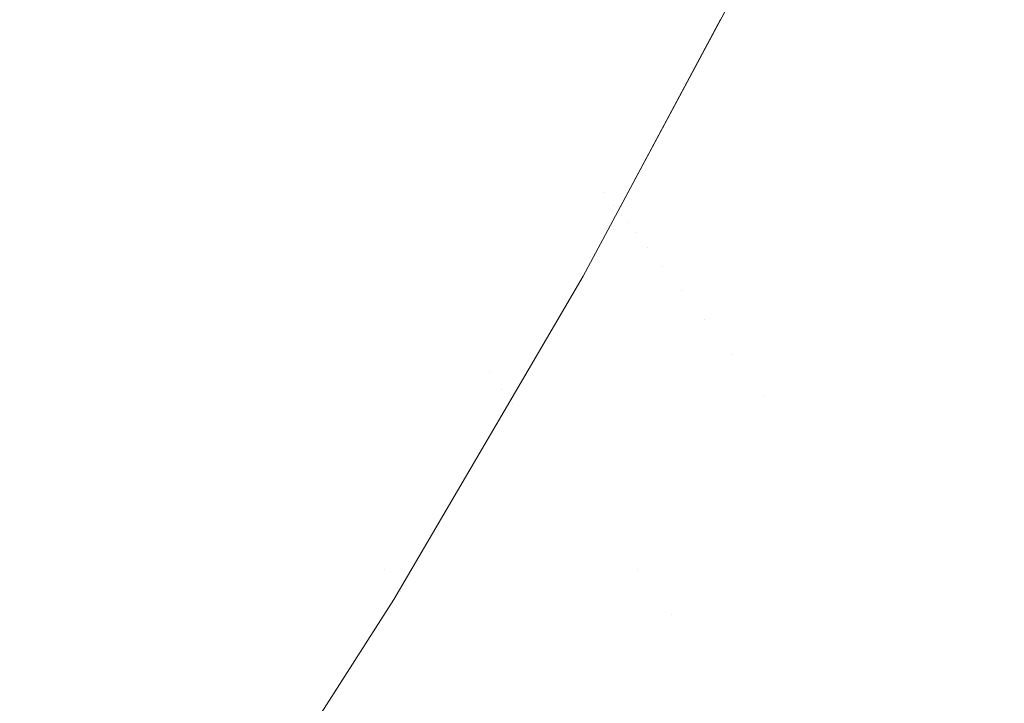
# Model space of a CAD drawing. Header units: centimetres. Extents: x -17.1 to 18.2, y 3.4 to 5.2.
# Tile 233 of 256: x 6.3155 to 6.3358, y 3.7621 to 3.7762. Entities that reach past the tile are written whole.
import ezdxf

# ---------------------------------------------------------------- set-up
doc = ezdxf.new("R2010")
doc.units = ezdxf.units.CM
doc.header["$LTSCALE"] = 2.54
doc.layers.add('Lucido design-1', color=7, linetype='Continuous')

# ---------------------------------------------------------------- blocks, each defined once
blk = doc.blocks.new('Gruppo-4-1')
at = {"color": 7, "linetype": 'Continuous', "lineweight": 9}
blk.add_3dface([(-17.020308, 5.100212, -1872.215514), (-17.020308, 3.500212, -1872.215514), (18.147234, 3.500212, -1872.215514), (18.147234, 5.100212, -1872.215514)], dxfattribs=at)
for points, invisible_edges in [([(18.147234, 5.100212, -1873.015514), (6.24222, 3.601209, -1873.015514), (6.247738, 3.602007, -1873.015514)], 9), ([(6.24222, 3.601209, -1873.015514), (18.147234, 5.100212, -1873.015514), (18.147234, 3.500212, -1873.015514)], 9), ([(18.147234, 5.100212, -1873.015514), (6.247738, 3.602007, -1873.015514), (6.250767, 3.602575, -1873.015514)], 9), ([(6.250767, 3.602575, -1873.015514), (6.253268, 3.603044, -1873.015514), (18.147234, 5.100212, -1873.015514)], 10), ([(18.147234, 5.100212, -1873.015514), (6.253268, 3.603044, -1873.015514), (6.258817, 3.604324, -1873.015514)], 9), ([(18.147234, 5.100212, -1873.015514), (6.258817, 3.604324, -1873.015514), (6.26439, 3.605856, -1873.015514)], 9), ([(18.147234, 5.100212, -1873.015514), (6.26439, 3.605856, -1873.015514), (6.269994, 3.607647, -1873.015514)], 9), ([(18.147234, 5.100212, -1873.015514), (6.269994, 3.607647, -1873.015514), (6.275634, 3.609711, -1873.015514)], 9), ([(18.147234, 5.100212, -1873.015514), (6.275634, 3.609711, -1873.015514), (6.281313, 3.612058, -1873.015514)], 9), ([(18.147234, 5.100212, -1873.015514), (6.281313, 3.612058, -1873.015514), (6.287038, 3.614703, -1873.015514)], 9), ([(18.147234, 5.100212, -1873.015514), (6.287038, 3.614703, -1873.015514), (6.292811, 3.617664, -1873.015514)], 9), ([(18.147234, 5.100212, -1873.015514), (6.292811, 3.617664, -1873.015514), (6.298004, 3.620601, -1873.015514), (6.298635, 3.620958, -1873.015514)], 9), ([(18.147234, 5.100212, -1873.015514), (6.298635, 3.620958, -1873.015514), (6.304513, 3.624607, -1873.015514)], 9), ([(18.147234, 5.100212, -1873.015514), (6.304513, 3.624607, -1873.015514), (6.310445, 3.628633, -1873.015514)], 9), ([(18.147234, 5.100212, -1873.015514), (6.310445, 3.628633, -1873.015514), (6.316431, 3.633061, -1873.015514)], 9), ([(18.147234, 5.100212, -1873.015514), (6.316431, 3.633061, -1873.015514), (6.319508, 3.635537, -1873.015514), (6.322469, 3.637919, -1873.015514)], 9), ([(18.147234, 5.100212, -1873.015514), (6.322469, 3.637919, -1873.015514), (6.328555, 3.643236, -1873.015514)], 9), ([(18.147234, 5.100212, -1873.015514), (6.328555, 3.643236, -1873.015514), (6.334685, 3.649043, -1873.015514)], 9), ([(18.147234, 5.100212, -1873.015514), (6.334685, 3.649043, -1873.015514), (6.340848, 3.655373, -1873.015514)], 9), ([(6.326777, 3.780031, -1872.681018), (6.324717, 3.776196, -1872.681018), (6.324268, 3.776761, -1872.678705), (6.326318, 3.780578, -1872.678705)], 15), ([(6.337519, 3.780378, -1872.951323), (6.335513, 3.776233, -1872.951323), (6.335124, 3.776673, -1872.949348)], 11), ([(6.335929, 3.775761, -1872.953311), (6.335513, 3.776233, -1872.951323), (6.337519, 3.780378, -1872.951323)], 11), ([(6.319468, 3.776502, -1872.66735), (6.321549, 3.780179, -1872.66735), (6.322155, 3.779416, -1872.669585), (6.320061, 3.775716, -1872.669585)], 15), ([(6.332006, 3.780205, -1872.917089), (6.329973, 3.776218, -1872.917089), (6.330935, 3.778098, -1872.915514)], 11), ([(6.329973, 3.776218, -1872.917089), (6.332006, 3.780205, -1872.917089), (6.332026, 3.780182, -1872.918688), (6.329993, 3.776194, -1872.918688)], 15), ([(6.329993, 3.776194, -1872.918688), (6.332026, 3.780182, -1872.918688), (6.33206, 3.780143, -1872.920311), (6.330026, 3.776154, -1872.920311)], 15), ([(6.330026, 3.776154, -1872.920311), (6.33206, 3.780143, -1872.920311), (6.332109, 3.780087, -1872.921959), (6.330075, 3.776097, -1872.921959)], 15), ([(6.330075, 3.776097, -1872.921959), (6.332109, 3.780087, -1872.921959), (6.332174, 3.780014, -1872.923631), (6.330138, 3.776021, -1872.923631)], 15), ([(6.317508, 3.779098, -1872.660793), (6.315385, 3.775537, -1872.660793), (6.314689, 3.776508, -1872.658665), (6.316795, 3.780041, -1872.658665)], 15), ([(6.327203, 3.779522, -1872.683339), (6.325135, 3.775671, -1872.683339), (6.324717, 3.776196, -1872.681018), (6.326777, 3.780031, -1872.681018)], 15), ([(6.330138, 3.776021, -1872.923631), (6.332174, 3.780014, -1872.923631), (6.332255, 3.779922, -1872.925326), (6.330217, 3.775926, -1872.925326)], 15), ([(6.330217, 3.775926, -1872.925326), (6.332255, 3.779922, -1872.925326), (6.332353, 3.779812, -1872.927046), (6.330313, 3.775812, -1872.927046)], 15), ([(6.330313, 3.775812, -1872.927046), (6.332353, 3.779812, -1872.927046), (6.332468, 3.779681, -1872.928788), (6.330427, 3.775677, -1872.928788)], 15), ([(6.330427, 3.775677, -1872.928788), (6.332468, 3.779681, -1872.928788), (6.332602, 3.77953, -1872.930554), (6.330558, 3.77552, -1872.930554)], 15), ([(6.327598, 3.779051, -1872.685667), (6.325522, 3.775186, -1872.685667), (6.325135, 3.775671, -1872.683339), (6.327203, 3.779522, -1872.683339)], 15), ([(6.330558, 3.77552, -1872.930554), (6.332602, 3.77953, -1872.930554), (6.332755, 3.779356, -1872.932342), (6.330708, 3.775341, -1872.932342)], 15), ([(6.320061, 3.775716, -1872.669585), (6.322155, 3.779416, -1872.669585), (6.322731, 3.778693, -1872.67184), (6.320624, 3.774971, -1872.67184)], 15), ([(6.330708, 3.775341, -1872.932342), (6.332755, 3.779356, -1872.932342), (6.332928, 3.779161, -1872.934153), (6.330877, 3.775139, -1872.934153)], 15), ([(6.318191, 3.778193, -1872.662952), (6.316052, 3.774606, -1872.662952), (6.315385, 3.775537, -1872.660793), (6.317508, 3.779098, -1872.660793)], 15), ([(6.327961, 3.778618, -1872.687998), (6.325877, 3.774739, -1872.687998), (6.325522, 3.775186, -1872.685667), (6.327598, 3.779051, -1872.685667)], 15), ([(6.330877, 3.775139, -1872.934153), (6.332928, 3.779161, -1872.934153), (6.333121, 3.778941, -1872.935985), (6.331067, 3.774913, -1872.935985)], 15), ([(6.331067, 3.774913, -1872.935985), (6.333121, 3.778941, -1872.935985), (6.333336, 3.778698, -1872.937837), (6.331278, 3.774661, -1872.937837)], 15), ([(6.320624, 3.774971, -1872.67184), (6.322731, 3.778693, -1872.67184), (6.323275, 3.77801, -1872.674113), (6.321156, 3.774266, -1872.674113)], 15), ([(6.331278, 3.774661, -1872.937837), (6.333336, 3.778698, -1872.937837), (6.333574, 3.778429, -1872.939711), (6.331511, 3.774383, -1872.939711)], 15), ([(6.328292, 3.778223, -1872.690331), (6.326201, 3.774331, -1872.690331), (6.325877, 3.774739, -1872.687998), (6.327961, 3.778618, -1872.687998)], 15), ([(6.331511, 3.774383, -1872.939711), (6.333574, 3.778429, -1872.939711), (6.333834, 3.778134, -1872.941603), (6.331766, 3.774079, -1872.941603)], 15), ([(6.318844, 3.777327, -1872.665138), (6.316691, 3.773715, -1872.665138), (6.316052, 3.774606, -1872.662952), (6.318191, 3.778193, -1872.662952)], 15), ([(6.328592, 3.777866, -1872.692664), (6.326495, 3.773962, -1872.692664), (6.326201, 3.774331, -1872.690331), (6.328292, 3.778223, -1872.690331)], 15), ([(6.329973, 3.776218, -1872.917089), (6.327848, 3.772262, -1872.917089), (6.327821, 3.772281, -1872.915514), (6.330935, 3.778098, -1872.915514)], 11), ([(6.330935, 3.778098, -1872.915514), (6.327821, 3.772281, -1872.915514), (6.327821, 3.772281, -1872.715514), (6.32994, 3.77624, -1872.715514)], 10), ([(6.331766, 3.774079, -1872.941603), (6.333834, 3.778134, -1872.941603), (6.334119, 3.777812, -1872.943514), (6.332045, 3.773746, -1872.943514)], 15), ([(6.321658, 3.773603, -1872.676402), (6.321156, 3.774266, -1872.674113), (6.323275, 3.77801, -1872.674113), (6.323787, 3.777366, -1872.676402)], 15), ([(6.328861, 3.777545, -1872.694993), (6.326759, 3.773631, -1872.694993), (6.326495, 3.773962, -1872.692664), (6.328592, 3.777866, -1872.692664)], 15), ([(6.332045, 3.773746, -1872.943514), (6.334119, 3.777812, -1872.943514), (6.334428, 3.777462, -1872.945443), (6.332349, 3.773384, -1872.945443)], 15), ([(6.329099, 3.77726, -1872.697318), (6.326992, 3.773338, -1872.697318), (6.326759, 3.773631, -1872.694993), (6.328861, 3.777545, -1872.694993)], 15), ([(6.332349, 3.773384, -1872.945443), (6.334428, 3.777462, -1872.945443), (6.334763, 3.777083, -1872.947388), (6.332677, 3.772992, -1872.947388)], 15), ([(6.319468, 3.776502, -1872.66735), (6.3173, 3.772865, -1872.66735), (6.316691, 3.773715, -1872.665138), (6.318844, 3.777327, -1872.665138)], 15), ([(6.323787, 3.777366, -1872.676402), (6.324268, 3.776761, -1872.678705), (6.322128, 3.77298, -1872.678705), (6.321658, 3.773603, -1872.676402)], 15), ([(6.329307, 3.777012, -1872.699636), (6.327196, 3.773081, -1872.699636), (6.326992, 3.773338, -1872.697318), (6.329099, 3.77726, -1872.697318)], 15), ([(6.332677, 3.772992, -1872.947388), (6.334763, 3.777083, -1872.947388), (6.335124, 3.776673, -1872.949348), (6.333031, 3.772569, -1872.949348)], 15), ([(6.329486, 3.776799, -1872.701944), (6.327371, 3.772861, -1872.701944), (6.327196, 3.773081, -1872.699636), (6.329307, 3.777012, -1872.699636)], 15), ([(6.322568, 3.772398, -1872.681018), (6.322128, 3.77298, -1872.678705), (6.324268, 3.776761, -1872.678705), (6.324717, 3.776196, -1872.681018)], 15), ([(6.329635, 3.77662, -1872.704243), (6.327518, 3.772677, -1872.704243), (6.327371, 3.772861, -1872.701944), (6.329486, 3.776799, -1872.701944)], 15), ([(6.329756, 3.776476, -1872.706529), (6.327636, 3.772528, -1872.706529), (6.327518, 3.772677, -1872.704243), (6.329635, 3.77662, -1872.704243)], 15), ([(6.333031, 3.772569, -1872.949348), (6.335124, 3.776673, -1872.949348), (6.335513, 3.776233, -1872.951323), (6.333413, 3.772114, -1872.951323)], 15), ([(6.320061, 3.775716, -1872.669585), (6.31788, 3.772056, -1872.669585), (6.3173, 3.772865, -1872.66735), (6.319468, 3.776502, -1872.66735)], 15), ([(6.329849, 3.776365, -1872.7088), (6.327727, 3.772414, -1872.7088), (6.327636, 3.772528, -1872.706529), (6.329756, 3.776476, -1872.706529)], 15), ([(6.329915, 3.776287, -1872.711056), (6.327791, 3.772333, -1872.711056), (6.327727, 3.772414, -1872.7088), (6.329849, 3.776365, -1872.7088)], 15), ([(6.329954, 3.776241, -1872.713294), (6.327829, 3.772285, -1872.713294), (6.327791, 3.772333, -1872.711056), (6.329915, 3.776287, -1872.711056)], 15), ([(6.32994, 3.77624, -1872.715514), (6.327821, 3.772281, -1872.715514), (6.327829, 3.772285, -1872.713294), (6.329954, 3.776241, -1872.713294)], 14), ([(6.329993, 3.776194, -1872.918688), (6.327868, 3.772237, -1872.918688), (6.327848, 3.772262, -1872.917089), (6.329973, 3.776218, -1872.917089)], 15), ([(6.333413, 3.772114, -1872.951323), (6.335513, 3.776233, -1872.951323), (6.335929, 3.775761, -1872.953311), (6.333822, 3.771627, -1872.953311)], 15), ([(6.324717, 3.776196, -1872.681018), (6.325135, 3.775671, -1872.683339), (6.322977, 3.771856, -1872.683339), (6.322568, 3.772398, -1872.681018)], 15), ([(6.330026, 3.776154, -1872.920311), (6.327901, 3.772196, -1872.920311), (6.327868, 3.772237, -1872.918688), (6.329993, 3.776194, -1872.918688)], 15), ([(6.330075, 3.776097, -1872.921959), (6.327948, 3.772137, -1872.921959), (6.327901, 3.772196, -1872.920311), (6.330026, 3.776154, -1872.920311)], 15), ([(6.330138, 3.776021, -1872.923631), (6.32801, 3.772059, -1872.923631), (6.327948, 3.772137, -1872.921959), (6.330075, 3.776097, -1872.921959)], 15), ([(6.330217, 3.775926, -1872.925326), (6.328088, 3.771961, -1872.925326), (6.32801, 3.772059, -1872.923631), (6.330138, 3.776021, -1872.923631)], 15), ([(6.330313, 3.775812, -1872.927046), (6.328182, 3.771843, -1872.927046), (6.328088, 3.771961, -1872.925326), (6.330217, 3.775926, -1872.925326)], 15), ([(6.330427, 3.775677, -1872.928788), (6.328292, 3.771704, -1872.928788), (6.328182, 3.771843, -1872.927046), (6.330313, 3.775812, -1872.927046)], 15), ([(6.320624, 3.774971, -1872.67184), (6.318429, 3.771289, -1872.67184), (6.31788, 3.772056, -1872.669585), (6.320061, 3.775716, -1872.669585)], 15), ([(6.323355, 3.771356, -1872.685667), (6.322977, 3.771856, -1872.683339), (6.325135, 3.775671, -1872.683339), (6.325522, 3.775186, -1872.685667)], 15), ([(6.330558, 3.77552, -1872.930554), (6.328421, 3.771542, -1872.930554), (6.328292, 3.771704, -1872.928788), (6.330427, 3.775677, -1872.928788)], 15), ([(6.333822, 3.771627, -1872.953311), (6.335929, 3.775761, -1872.953311), (6.336375, 3.775256, -1872.955309), (6.334259, 3.771105, -1872.955309)], 15), ([(6.313176, 3.772022, -1872.660793), (6.315385, 3.775537, -1872.660793), (6.316052, 3.774606, -1872.662952), (6.313827, 3.771065, -1872.662952)], 15), ([(6.330708, 3.775341, -1872.932342), (6.328568, 3.771357, -1872.932342), (6.328421, 3.771542, -1872.930554), (6.330558, 3.77552, -1872.930554)], 15), ([(6.325522, 3.775186, -1872.685667), (6.325877, 3.774739, -1872.687998), (6.323702, 3.770896, -1872.687998), (6.323355, 3.771356, -1872.685667)], 15), ([(6.330877, 3.775139, -1872.934153), (6.328734, 3.771149, -1872.934153), (6.328568, 3.771357, -1872.932342), (6.330708, 3.775341, -1872.932342)], 15), ([(6.334259, 3.771105, -1872.955309), (6.336375, 3.775256, -1872.955309), (6.336851, 3.774718, -1872.957318), (6.334725, 3.770549, -1872.957318)], 15), ([(6.331067, 3.774913, -1872.935985), (6.32892, 3.770915, -1872.935985), (6.328734, 3.771149, -1872.934153), (6.330877, 3.775139, -1872.934153)], 15), ([(6.321156, 3.774266, -1872.674113), (6.318949, 3.770564, -1872.674113), (6.318429, 3.771289, -1872.67184), (6.320624, 3.774971, -1872.67184)], 15), ([(6.331278, 3.774661, -1872.937837), (6.329127, 3.770655, -1872.937837), (6.32892, 3.770915, -1872.935985), (6.331067, 3.774913, -1872.935985)], 15), ([(6.313827, 3.771065, -1872.662952), (6.316052, 3.774606, -1872.662952), (6.316691, 3.773715, -1872.665138), (6.314449, 3.770149, -1872.665138)], 15), ([(6.32402, 3.770475, -1872.690331), (6.323702, 3.770896, -1872.687998), (6.325877, 3.774739, -1872.687998), (6.326201, 3.774331, -1872.690331)], 15), ([(6.331511, 3.774383, -1872.939711), (6.329355, 3.770369, -1872.939711), (6.329127, 3.770655, -1872.937837), (6.331278, 3.774661, -1872.937837)], 15), ([(6.334725, 3.770549, -1872.957318), (6.336851, 3.774718, -1872.957318), (6.337357, 3.774145, -1872.959334), (6.335222, 3.769956, -1872.959334)], 15), ([(6.331766, 3.774079, -1872.941603), (6.329605, 3.770054, -1872.941603), (6.329355, 3.770369, -1872.939711), (6.331511, 3.774383, -1872.939711)], 15), ([(6.319439, 3.769881, -1872.676402), (6.318949, 3.770564, -1872.674113), (6.321156, 3.774266, -1872.674113), (6.321658, 3.773603, -1872.676402)], 15), ([(6.326201, 3.774331, -1872.690331), (6.326495, 3.773962, -1872.692664), (6.324307, 3.770095, -1872.692664), (6.32402, 3.770475, -1872.690331)], 15), ([(6.332045, 3.773746, -1872.943514), (6.329878, 3.769711, -1872.943514), (6.329605, 3.770054, -1872.941603), (6.331766, 3.774079, -1872.941603)], 15), ([(6.335222, 3.769956, -1872.959334), (6.337357, 3.774145, -1872.959334), (6.337895, 3.773536, -1872.961357), (6.335749, 3.769327, -1872.961357)], 15), ([(6.324565, 3.769754, -1872.694993), (6.324307, 3.770095, -1872.692664), (6.326495, 3.773962, -1872.692664), (6.326759, 3.773631, -1872.694993)], 15), ([(6.314449, 3.770149, -1872.665138), (6.316691, 3.773715, -1872.665138), (6.3173, 3.772865, -1872.66735), (6.315044, 3.769275, -1872.66735)], 15), ([(6.321658, 3.773603, -1872.676402), (6.322128, 3.77298, -1872.678705), (6.319898, 3.769239, -1872.678705), (6.319439, 3.769881, -1872.676402)], 15), ([(6.326759, 3.773631, -1872.694993), (6.326992, 3.773338, -1872.697318), (6.324793, 3.769451, -1872.697318), (6.324565, 3.769754, -1872.694993)], 15), ([(6.332349, 3.773384, -1872.945443), (6.330175, 3.769337, -1872.945443), (6.329878, 3.769711, -1872.943514), (6.332045, 3.773746, -1872.943514)], 15), ([(6.332677, 3.772992, -1872.947388), (6.330497, 3.768933, -1872.947388), (6.330175, 3.769337, -1872.945443), (6.332349, 3.773384, -1872.945443)], 15), ([(6.335749, 3.769327, -1872.961357), (6.337895, 3.773536, -1872.961357), (6.338464, 3.772891, -1872.963384), (6.336308, 3.768661, -1872.963384)], 15), ([(6.324993, 3.769187, -1872.699636), (6.324793, 3.769451, -1872.697318), (6.326992, 3.773338, -1872.697318), (6.327196, 3.773081, -1872.699636)], 15), ([(6.320328, 3.76864, -1872.681018), (6.319898, 3.769239, -1872.678705), (6.322128, 3.77298, -1872.678705), (6.322568, 3.772398, -1872.681018)], 15), ([(6.327196, 3.773081, -1872.699636), (6.327371, 3.772861, -1872.701944), (6.325164, 3.76896, -1872.701944), (6.324993, 3.769187, -1872.699636)], 15), ([(6.333031, 3.772569, -1872.949348), (6.330844, 3.768497, -1872.949348), (6.330497, 3.768933, -1872.947388), (6.332677, 3.772992, -1872.947388)], 15), ([(6.315044, 3.769275, -1872.66735), (6.3173, 3.772865, -1872.66735), (6.31788, 3.772056, -1872.669585), (6.315609, 3.768443, -1872.669585)], 15), ([(6.325164, 3.76896, -1872.701944), (6.327371, 3.772861, -1872.701944), (6.327518, 3.772677, -1872.704243)], 11), ([(6.325423, 3.768617, -1872.706529), (6.325164, 3.76896, -1872.701944), (6.327518, 3.772677, -1872.704243)], 11), ([(6.327518, 3.772677, -1872.704243), (6.327636, 3.772528, -1872.706529), (6.325423, 3.768617, -1872.706529)], 11), ([(6.333413, 3.772114, -1872.951323), (6.331218, 3.768028, -1872.951323), (6.330844, 3.768497, -1872.949348), (6.333031, 3.772569, -1872.949348)], 15), ([(6.322568, 3.772398, -1872.681018), (6.322977, 3.771856, -1872.683339), (6.320727, 3.768083, -1872.683339), (6.320328, 3.76864, -1872.681018)], 15), ([(6.325423, 3.768617, -1872.706529), (6.327636, 3.772528, -1872.706529), (6.327727, 3.772414, -1872.7088)], 11), ([(6.325575, 3.768416, -1872.711056), (6.325423, 3.768617, -1872.706529), (6.327727, 3.772414, -1872.7088)], 11), ([(6.327727, 3.772414, -1872.7088), (6.327791, 3.772333, -1872.711056), (6.325575, 3.768416, -1872.711056)], 11), ([(6.325575, 3.768416, -1872.711056), (6.327791, 3.772333, -1872.711056), (6.327829, 3.772285, -1872.713294)], 11), ([(6.327106, 3.770947, -1872.715514), (6.325575, 3.768416, -1872.711056), (6.327829, 3.772285, -1872.713294)], 11), ([(6.327106, 3.770947, -1872.915514), (6.327868, 3.772237, -1872.918688), (6.32565, 3.768317, -1872.918688)], 11), ([(6.32565, 3.768317, -1872.918688), (6.327868, 3.772237, -1872.918688), (6.327901, 3.772196, -1872.920311)], 11), ([(6.327901, 3.772196, -1872.920311), (6.327948, 3.772137, -1872.921959), (6.325728, 3.768213, -1872.921959), (6.32565, 3.768317, -1872.918688)], 15), ([(6.327829, 3.772285, -1872.713294), (6.327821, 3.772281, -1872.715514), (6.327106, 3.770947, -1872.715514)], 9), ([(6.327106, 3.770947, -1872.915514), (6.327821, 3.772281, -1872.915514), (6.327848, 3.772262, -1872.917089), (6.327868, 3.772237, -1872.918688)], 14), ([(6.327821, 3.772281, -1872.915514), (6.327106, 3.770947, -1872.915514), (6.327106, 3.770947, -1872.715514), (6.327821, 3.772281, -1872.715514)], 10), ([(6.316145, 3.767654, -1872.67184), (6.315609, 3.768443, -1872.669585), (6.31788, 3.772056, -1872.669585), (6.318429, 3.771289, -1872.67184)], 15), ([(6.325728, 3.768213, -1872.921959), (6.327948, 3.772137, -1872.921959), (6.32801, 3.772059, -1872.923631)], 11), ([(6.32801, 3.772059, -1872.923631), (6.328088, 3.771961, -1872.925326), (6.325865, 3.768032, -1872.925326), (6.325728, 3.768213, -1872.921959)], 15), ([(6.325865, 3.768032, -1872.925326), (6.328088, 3.771961, -1872.925326), (6.328182, 3.771843, -1872.927046)], 11), ([(6.333822, 3.771627, -1872.953311), (6.331618, 3.767524, -1872.953311), (6.331218, 3.768028, -1872.951323), (6.333413, 3.772114, -1872.951323)], 15), ([(6.321096, 3.767568, -1872.685667), (6.320727, 3.768083, -1872.683339), (6.322977, 3.771856, -1872.683339), (6.323355, 3.771356, -1872.685667)], 15), ([(6.328182, 3.771843, -1872.927046), (6.328292, 3.771704, -1872.928788), (6.326065, 3.767767, -1872.928788), (6.325865, 3.768032, -1872.925326)], 15), ([(6.326065, 3.767767, -1872.928788), (6.328292, 3.771704, -1872.928788), (6.328421, 3.771542, -1872.930554)], 11), ([(6.328421, 3.771542, -1872.930554), (6.328568, 3.771357, -1872.932342), (6.326335, 3.76741, -1872.932342), (6.326065, 3.767767, -1872.928788)], 15), ([(6.334259, 3.771105, -1872.955309), (6.332046, 3.766986, -1872.955309), (6.331618, 3.767524, -1872.953311), (6.333822, 3.771627, -1872.953311)], 15), ([(6.323355, 3.771356, -1872.685667), (6.323702, 3.770896, -1872.687998), (6.321436, 3.767094, -1872.687998), (6.321096, 3.767568, -1872.685667)], 15), ([(6.326335, 3.76741, -1872.932342), (6.328568, 3.771357, -1872.932342), (6.328734, 3.771149, -1872.934153)], 11), ([(6.318429, 3.771289, -1872.67184), (6.318949, 3.770564, -1872.674113), (6.316652, 3.766909, -1872.674113), (6.316145, 3.767654, -1872.67184)], 15), ([(6.328734, 3.771149, -1872.934153), (6.32892, 3.770915, -1872.935985), (6.326679, 3.766954, -1872.935985), (6.326335, 3.76741, -1872.932342)], 15), ([(6.327106, 3.770947, -1872.715514), (6.325594, 3.768369, -1872.715514), (6.325575, 3.768416, -1872.711056)], 10), ([(6.32565, 3.768317, -1872.918688), (6.325594, 3.768369, -1872.915514), (6.327106, 3.770947, -1872.915514)], 9), ([(6.325594, 3.768369, -1872.715514), (6.327106, 3.770947, -1872.715514), (6.327106, 3.770947, -1872.915514), (6.325594, 3.768369, -1872.915514)], 10), ([(6.334725, 3.770549, -1872.957318), (6.332503, 3.766412, -1872.957318), (6.332046, 3.766986, -1872.955309), (6.334259, 3.771105, -1872.955309)], 15), ([(6.321746, 3.766662, -1872.690331), (6.321436, 3.767094, -1872.687998), (6.323702, 3.770896, -1872.687998), (6.32402, 3.770475, -1872.690331)], 15), ([(6.326679, 3.766954, -1872.935985), (6.32892, 3.770915, -1872.935985), (6.329127, 3.770655, -1872.937837)], 11), ([(6.31713, 3.766206, -1872.676402), (6.316652, 3.766909, -1872.674113), (6.318949, 3.770564, -1872.674113), (6.319439, 3.769881, -1872.676402)], 15), ([(6.329127, 3.770655, -1872.937837), (6.329355, 3.770369, -1872.939711), (6.327104, 3.766391, -1872.939711), (6.326679, 3.766954, -1872.935985)], 15), ([(6.335222, 3.769956, -1872.959334), (6.33299, 3.765801, -1872.959334), (6.332503, 3.766412, -1872.957318), (6.334725, 3.770549, -1872.957318)], 15), ([(6.32402, 3.770475, -1872.690331), (6.324307, 3.770095, -1872.692664), (6.322027, 3.76627, -1872.692664), (6.321746, 3.766662, -1872.690331)], 15), ([(6.327104, 3.766391, -1872.939711), (6.329355, 3.770369, -1872.939711), (6.329605, 3.770054, -1872.941603)], 11), ([(6.322278, 3.765919, -1872.694993), (6.322027, 3.76627, -1872.692664), (6.324307, 3.770095, -1872.692664), (6.324565, 3.769754, -1872.694993)], 15), ([(6.329605, 3.770054, -1872.941603), (6.329878, 3.769711, -1872.943514), (6.327616, 3.765713, -1872.943514), (6.327104, 3.766391, -1872.939711)], 15), ([(6.335749, 3.769327, -1872.961357), (6.333506, 3.765152, -1872.961357), (6.33299, 3.765801, -1872.959334), (6.335222, 3.769956, -1872.959334)], 15), ([(6.319439, 3.769881, -1872.676402), (6.319898, 3.769239, -1872.678705), (6.317578, 3.765547, -1872.678705), (6.31713, 3.766206, -1872.676402)], 15), ([(6.324565, 3.769754, -1872.694993), (6.324793, 3.769451, -1872.697318), (6.322501, 3.765607, -1872.697318), (6.322278, 3.765919, -1872.694993)], 15), ([(6.327616, 3.765713, -1872.943514), (6.329878, 3.769711, -1872.943514), (6.330175, 3.769337, -1872.945443)], 11), ([(6.322696, 3.765335, -1872.699636), (6.322501, 3.765607, -1872.697318), (6.324793, 3.769451, -1872.697318), (6.324993, 3.769187, -1872.699636)], 15), ([(6.328222, 3.764912, -1872.947388), (6.327616, 3.765713, -1872.943514), (6.330175, 3.769337, -1872.945443)], 11), ([(6.330175, 3.769337, -1872.945443), (6.330497, 3.768933, -1872.947388), (6.328222, 3.764912, -1872.947388)], 11), ([(6.336308, 3.768661, -1872.963384), (6.334053, 3.764464, -1872.963384), (6.333506, 3.765152, -1872.961357), (6.335749, 3.769327, -1872.961357)], 15), ([(6.315609, 3.768443, -1872.669585), (6.313249, 3.764882, -1872.669585), (6.312699, 3.765736, -1872.66735), (6.315044, 3.769275, -1872.66735)], 15), ([(6.317997, 3.764931, -1872.681018), (6.317578, 3.765547, -1872.678705), (6.319898, 3.769239, -1872.678705), (6.320328, 3.76864, -1872.681018)], 15), ([(6.324993, 3.769187, -1872.699636), (6.325164, 3.76896, -1872.701944), (6.322864, 3.765102, -1872.701944), (6.322696, 3.765335, -1872.699636)], 15), ([(6.323003, 3.764907, -1872.704243), (6.322864, 3.765102, -1872.701944), (6.325164, 3.76896, -1872.701944)], 11), ([(6.325164, 3.76896, -1872.701944), (6.325423, 3.768617, -1872.706529), (6.323003, 3.764907, -1872.704243)], 11), ([(6.328222, 3.764912, -1872.947388), (6.330497, 3.768933, -1872.947388), (6.330844, 3.768497, -1872.949348)], 11), ([(6.320328, 3.76864, -1872.681018), (6.320727, 3.768083, -1872.683339), (6.318386, 3.764358, -1872.683339), (6.317997, 3.764931, -1872.681018)], 15), ([(6.325423, 3.768617, -1872.706529), (6.323117, 3.764749, -1872.706529), (6.323003, 3.764907, -1872.704243)], 11), ([(6.325575, 3.768416, -1872.711056), (6.323265, 3.764542, -1872.711056), (6.323117, 3.764749, -1872.706529), (6.325423, 3.768617, -1872.706529)], 15), ([(6.328927, 3.763978, -1872.951323), (6.328222, 3.764912, -1872.947388), (6.330844, 3.768497, -1872.949348)], 11), ([(6.330844, 3.768497, -1872.949348), (6.331218, 3.768028, -1872.951323), (6.328927, 3.763978, -1872.951323)], 11), ([(6.336899, 3.767956, -1872.965413), (6.334632, 3.763736, -1872.965413), (6.334053, 3.764464, -1872.963384), (6.336308, 3.768661, -1872.963384)], 15), ([(6.313771, 3.764072, -1872.67184), (6.313249, 3.764882, -1872.669585), (6.315609, 3.768443, -1872.669585), (6.316145, 3.767654, -1872.67184)], 15), ([(6.323338, 3.76444, -1872.918688), (6.323197, 3.764284, -1872.915514), (6.325594, 3.768369, -1872.915514)], 9), ([(6.325594, 3.768369, -1872.915514), (6.323197, 3.764284, -1872.915514), (6.323197, 3.764284, -1872.715514), (6.325594, 3.768369, -1872.715514)], 10), ([(6.325594, 3.768369, -1872.715514), (6.323197, 3.764284, -1872.715514), (6.323265, 3.764542, -1872.711056)], 10), ([(6.323265, 3.764542, -1872.711056), (6.325575, 3.768416, -1872.711056), (6.325594, 3.768369, -1872.715514)], 11), ([(6.325594, 3.768369, -1872.915514), (6.32565, 3.768317, -1872.918688), (6.323338, 3.76444, -1872.918688)], 11), ([(6.325728, 3.768213, -1872.921959), (6.323415, 3.764333, -1872.921959), (6.323338, 3.76444, -1872.918688), (6.32565, 3.768317, -1872.918688)], 15), ([(6.318746, 3.763828, -1872.685667), (6.318386, 3.764358, -1872.683339), (6.320727, 3.768083, -1872.683339), (6.321096, 3.767568, -1872.685667)], 15), ([(6.325865, 3.768032, -1872.925326), (6.323548, 3.764147, -1872.925326), (6.323415, 3.764333, -1872.921959), (6.325728, 3.768213, -1872.921959)], 15), ([(6.326065, 3.767767, -1872.928788), (6.323744, 3.763874, -1872.928788), (6.323548, 3.764147, -1872.925326), (6.325865, 3.768032, -1872.925326)], 15), ([(6.329318, 3.76346, -1872.953311), (6.328927, 3.763978, -1872.951323), (6.331218, 3.768028, -1872.951323), (6.331618, 3.767524, -1872.953311)], 15), ([(6.337523, 3.767212, -1872.967443), (6.335244, 3.762968, -1872.967443), (6.334632, 3.763736, -1872.965413), (6.336899, 3.767956, -1872.965413)], 15), ([(6.326335, 3.76741, -1872.932342), (6.324007, 3.763506, -1872.932342), (6.323744, 3.763874, -1872.928788), (6.326065, 3.767767, -1872.928788)], 15), ([(6.316145, 3.767654, -1872.67184), (6.316652, 3.766909, -1872.674113), (6.314265, 3.763306, -1872.674113), (6.313771, 3.764072, -1872.67184)], 15), ([(6.321096, 3.767568, -1872.685667), (6.321436, 3.767094, -1872.687998), (6.319077, 3.763341, -1872.687998), (6.318746, 3.763828, -1872.685667)], 15), ([(6.331618, 3.767524, -1872.953311), (6.332046, 3.766986, -1872.955309), (6.329737, 3.762905, -1872.955309), (6.329318, 3.76346, -1872.953311)], 15), ([(6.326679, 3.766954, -1872.935985), (6.324343, 3.763037, -1872.935985), (6.324007, 3.763506, -1872.932342), (6.326335, 3.76741, -1872.932342)], 15), ([(6.31938, 3.762896, -1872.690331), (6.319077, 3.763341, -1872.687998), (6.321436, 3.767094, -1872.687998), (6.321746, 3.766662, -1872.690331)], 15), ([(6.33818, 3.766427, -1872.96947), (6.335888, 3.762159, -1872.96947), (6.335244, 3.762968, -1872.967443), (6.337523, 3.767212, -1872.967443)], 15), ([(6.31473, 3.762585, -1872.676402), (6.314265, 3.763306, -1872.674113), (6.316652, 3.766909, -1872.674113), (6.31713, 3.766206, -1872.676402)], 15), ([(6.327104, 3.766391, -1872.939711), (6.324759, 3.762458, -1872.939711), (6.324343, 3.763037, -1872.935985), (6.326679, 3.766954, -1872.935985)], 15), ([(6.329737, 3.762905, -1872.955309), (6.332046, 3.766986, -1872.955309), (6.332503, 3.766412, -1872.957318), (6.330184, 3.762313, -1872.957318)], 15), ([(6.321746, 3.766662, -1872.690331), (6.322027, 3.76627, -1872.692664), (6.319653, 3.762493, -1872.692664), (6.31938, 3.762896, -1872.690331)], 15), ([(6.319899, 3.762132, -1872.694993), (6.319653, 3.762493, -1872.692664), (6.322027, 3.76627, -1872.692664), (6.322278, 3.765919, -1872.694993)], 15), ([(6.327616, 3.765713, -1872.943514), (6.325259, 3.76176, -1872.943514), (6.324759, 3.762458, -1872.939711), (6.327104, 3.766391, -1872.939711)], 15), ([(6.330184, 3.762313, -1872.957318), (6.332503, 3.766412, -1872.957318), (6.33299, 3.765801, -1872.959334), (6.33066, 3.761683, -1872.959334)], 15), ([(6.31713, 3.766206, -1872.676402), (6.317578, 3.765547, -1872.678705), (6.315166, 3.761908, -1872.678705), (6.31473, 3.762585, -1872.676402)], 15), ([(6.322278, 3.765919, -1872.694993), (6.322501, 3.765607, -1872.697318), (6.320116, 3.761812, -1872.697318), (6.319899, 3.762132, -1872.694993)], 15), ([(6.328222, 3.764912, -1872.947388), (6.32585, 3.760934, -1872.947388), (6.325259, 3.76176, -1872.943514), (6.327616, 3.765713, -1872.943514)], 15), ([(6.33066, 3.761683, -1872.959334), (6.33299, 3.765801, -1872.959334), (6.333506, 3.765152, -1872.961357), (6.331165, 3.761014, -1872.961357)], 15), ([(6.315574, 3.761275, -1872.681018), (6.315166, 3.761908, -1872.678705), (6.317578, 3.765547, -1872.678705), (6.317997, 3.764931, -1872.681018)], 15), ([(6.320307, 3.761533, -1872.699636), (6.320116, 3.761812, -1872.697318), (6.322501, 3.765607, -1872.697318), (6.322696, 3.765335, -1872.699636)], 15), ([(6.322696, 3.765335, -1872.699636), (6.322864, 3.765102, -1872.701944), (6.32047, 3.761293, -1872.701944), (6.320307, 3.761533, -1872.699636)], 15), ([(6.320606, 3.761092, -1872.704243), (6.32047, 3.761293, -1872.701944), (6.322864, 3.765102, -1872.701944), (6.323003, 3.764907, -1872.704243)], 15), ([(6.331165, 3.761014, -1872.961357), (6.333506, 3.765152, -1872.961357), (6.334053, 3.764464, -1872.963384), (6.331701, 3.760306, -1872.963384)], 15), ([(6.317997, 3.764931, -1872.681018), (6.318386, 3.764358, -1872.683339), (6.315953, 3.760687, -1872.683339), (6.315574, 3.761275, -1872.681018)], 15), ([(6.323003, 3.764907, -1872.704243), (6.323117, 3.764749, -1872.706529), (6.320717, 3.76093, -1872.706529), (6.320606, 3.761092, -1872.704243)], 15), ([(6.328927, 3.763978, -1872.951323), (6.326539, 3.759974, -1872.951323), (6.32585, 3.760934, -1872.947388), (6.328222, 3.764912, -1872.947388)], 15), ([(6.320717, 3.76093, -1872.706529), (6.323117, 3.764749, -1872.706529), (6.323265, 3.764542, -1872.711056), (6.320861, 3.760717, -1872.711056)], 15), ([(6.320861, 3.760717, -1872.711056), (6.323265, 3.764542, -1872.711056), (6.323197, 3.764284, -1872.715514)], 11), ([(6.320932, 3.760612, -1872.918688), (6.323338, 3.76444, -1872.918688), (6.323415, 3.764333, -1872.921959), (6.321007, 3.760502, -1872.921959)], 15), ([(6.323197, 3.764284, -1872.915514), (6.323338, 3.76444, -1872.918688), (6.320932, 3.760612, -1872.918688)], 11), ([(6.331701, 3.760306, -1872.963384), (6.334053, 3.764464, -1872.963384), (6.334632, 3.763736, -1872.965413), (6.332267, 3.759556, -1872.965413)], 15), ([(6.316304, 3.760143, -1872.685667), (6.315953, 3.760687, -1872.683339), (6.318386, 3.764358, -1872.683339), (6.318746, 3.763828, -1872.685667)], 15), ([(6.323197, 3.764284, -1872.715514), (6.320879, 3.760666, -1872.715514), (6.320861, 3.760717, -1872.711056)], 10), ([(6.320932, 3.760612, -1872.918688), (6.320879, 3.760666, -1872.915514), (6.323197, 3.764284, -1872.915514)], 9), ([(6.320879, 3.760666, -1872.715514), (6.323197, 3.764284, -1872.715514), (6.323197, 3.764284, -1872.915514), (6.320879, 3.760666, -1872.915514)], 10), ([(6.321007, 3.760502, -1872.921959), (6.323415, 3.764333, -1872.921959), (6.323548, 3.764147, -1872.925326), (6.321137, 3.76031, -1872.925326)], 15), ([(6.321137, 3.76031, -1872.925326), (6.323548, 3.764147, -1872.925326), (6.323744, 3.763874, -1872.928788), (6.321328, 3.76003, -1872.928788)], 15), ([(6.318746, 3.763828, -1872.685667), (6.319077, 3.763341, -1872.687998), (6.316626, 3.759642, -1872.687998), (6.316304, 3.760143, -1872.685667)], 15), ([(6.321328, 3.76003, -1872.928788), (6.323744, 3.763874, -1872.928788), (6.324007, 3.763506, -1872.932342), (6.321585, 3.759652, -1872.932342)], 15), ([(6.326922, 3.75944, -1872.953311), (6.326539, 3.759974, -1872.951323), (6.328927, 3.763978, -1872.951323), (6.329318, 3.76346, -1872.953311)], 15), ([(6.332267, 3.759556, -1872.965413), (6.334632, 3.763736, -1872.965413), (6.335244, 3.762968, -1872.967443), (6.332865, 3.758764, -1872.967443)], 15), ([(6.321585, 3.759652, -1872.932342), (6.324007, 3.763506, -1872.932342), (6.324343, 3.763037, -1872.935985), (6.321913, 3.759169, -1872.935985)], 15), ([(6.329318, 3.76346, -1872.953311), (6.329737, 3.762905, -1872.955309), (6.327331, 3.758869, -1872.955309), (6.326922, 3.75944, -1872.953311)], 15), ([(6.316921, 3.759186, -1872.690331), (6.316626, 3.759642, -1872.687998), (6.319077, 3.763341, -1872.687998), (6.31938, 3.762896, -1872.690331)], 15), ([(6.321913, 3.759169, -1872.935985), (6.324343, 3.763037, -1872.935985), (6.324759, 3.762458, -1872.939711), (6.322318, 3.758574, -1872.939711)], 15), ([(6.31938, 3.762896, -1872.690331), (6.319653, 3.762493, -1872.692664), (6.317187, 3.758772, -1872.692664), (6.316921, 3.759186, -1872.690331)], 15), ([(6.330184, 3.762313, -1872.957318), (6.327767, 3.75826, -1872.957318), (6.327331, 3.758869, -1872.955309), (6.329737, 3.762905, -1872.955309)], 15), ([(6.332865, 3.758764, -1872.967443), (6.335244, 3.762968, -1872.967443), (6.335888, 3.762159, -1872.96947), (6.333495, 3.75793, -1872.96947)], 15), ([(6.317426, 3.758401, -1872.694993), (6.317187, 3.758772, -1872.692664), (6.319653, 3.762493, -1872.692664), (6.319899, 3.762132, -1872.694993)], 15), ([(6.322318, 3.758574, -1872.939711), (6.324759, 3.762458, -1872.939711), (6.325259, 3.76176, -1872.943514), (6.322806, 3.757856, -1872.943514)], 15), ([(6.33066, 3.761683, -1872.959334), (6.328232, 3.757611, -1872.959334), (6.327767, 3.75826, -1872.957318), (6.330184, 3.762313, -1872.957318)], 15), ([(6.333495, 3.75793, -1872.96947), (6.335888, 3.762159, -1872.96947), (6.336565, 3.761307, -1872.971493), (6.334158, 3.757052, -1872.971493)], 15)]:
    blk.add_3dface(points, dxfattribs=dict(at, invisible_edges=invisible_edges))
blk = doc.blocks.new('Gruppo-5-1')
at = {"color": 7}
blk.add_blockref('Gruppo-4-1', (0, 0), dxfattribs=at)

msp = doc.modelspace()

# ---------------------------------------------------------------- block references
at = {"layer": 'Lucido design-1', "color": 7}
msp.add_blockref('Gruppo-5-1', (0, 0), dxfattribs=at)

doc.saveas('drawing.dxf')
